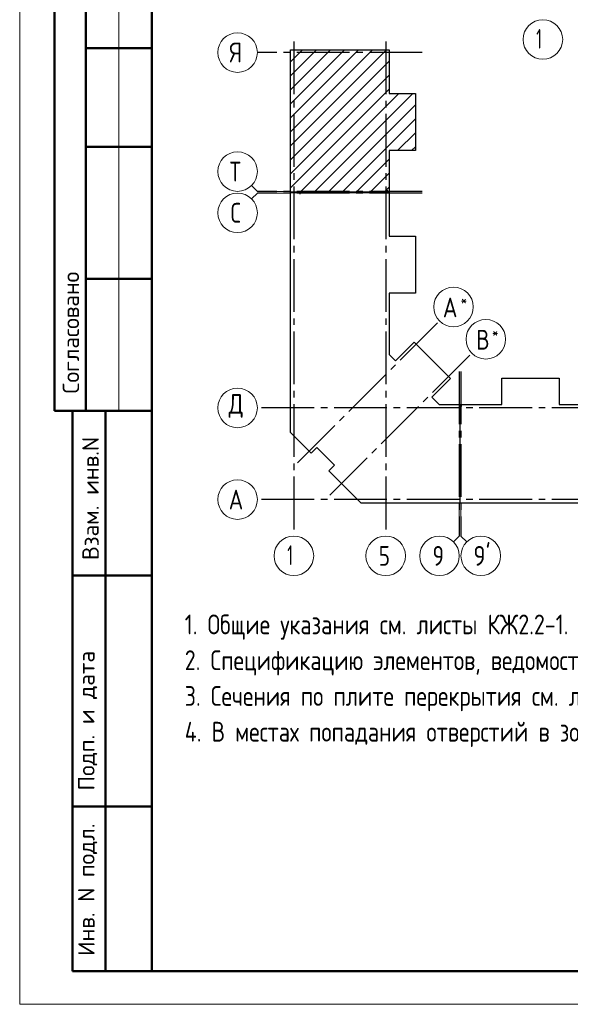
# Model space of a CAD drawing. Header units: millimetres. Extents: x 0 to 32559, y 0 to 42000.
# Tile 1 of 20: x 0 to 8339, y 0 to 14930. Entities that reach past the tile are written whole.
import ezdxf

# ---------------------------------------------------------------- set-up
doc = ezdxf.new("R2010")
doc.units = ezdxf.units.MM
doc.linetypes.add('______5', pattern=[1100, 800, -100, 100, -100])
doc.layers.add('Standard', color=7, linetype='Continuous', lineweight=25)
doc.layers.add('Оси', color=40, linetype='______5', lineweight=18)
doc.styles.add('ISOCPEUR', font='txt')

msp = doc.modelspace()

# ---------------------------------------------------------------- linework, layer by layer
at = {"layer": 'Standard', "color": 7, "linetype": 'Continuous', "lineweight": 50, "transparency": 33554687}
for p, q in [((527, 15500), (527, 9000)), ((527, 15500), (527, 9000)), ((1000, 15500), (1000, 9000)), ((2000, 14500), (1000, 14500)), ((2000, 13000), (1000, 13000)), ((2000, 11000), (1000, 11000)), ((0, 9000), (6, 9000)), ((527, 9000), (2000, 9000)), ((800, 500), (800, 9000)), ((800, 500), (800, 9000)), ((1300, 500), (1300, 9000)), ((800, 6500), (2000, 6500)), ((800, 3000), (2000, 3000)), ((2000, 500), (800, 500))]:
    msp.add_line(p, q, dxfattribs=at)
at = {"layer": 'Standard', "color": 7, "linetype": 'Continuous', "lineweight": 13, "transparency": 33554687}
for p, q in [((1500, 15500), (1500, 9000)), ((3600, 12327), (3512, 12415)), ((3600, 12302), (3512, 12214)), ((3600, 12327), (4100, 12327)), ((3600, 12302), (4100, 12302)), ((6658, 7100), (6658, 7600)), ((6683, 7100), (6683, 7600)), ((6658, 7100), (6570, 7012)), ((6683, 7100), (6771, 7012))]:
    msp.add_line(p, q, dxfattribs=at)
at = {"layer": 'Standard', "color": 7, "linetype": 'Continuous', "lineweight": 35, "transparency": 33554687}
for p, q in [((4100, 13018), (5556, 14474)), ((4100, 13442), (5132, 14474)), ((4100, 13866), (4708, 14474)), ((4100, 14291), (4283, 14474)), ((4100, 13230), (5344, 14474)), ((4100, 13654), (4920, 14474)), ((4100, 14079), (4495, 14474)), ((4100, 12806), (5596, 14302)), ((4100, 12594), (5596, 14090)), ((4100, 12382), (5596, 13878)), ((4248, 12317), (5744, 13813)), ((4460, 12317), (5956, 13813)), ((4672, 12317), (5993, 13638)), ((4884, 12317), (5993, 13426)), ((5724, 12945), (5993, 13214)), ((5936, 12945), (5993, 13002)), ((5096, 12317), (5596, 12817)), ((5308, 12317), (5596, 12605)), ((5520, 12317), (5596, 12393))]:
    msp.add_line(p, q, dxfattribs=at)
at = {"layer": 'Standard', "color": 7, "linetype": 'Continuous', "lineweight": 13, "transparency": 33554687}
msp.add_lwpolyline([(0, 0), (29700, 0), (29700, 42000), (0, 42000), (0, 0)], close=True, dxfattribs=at)
at = {"layer": 'Standard', "color": 7, "linetype": 'Continuous', "lineweight": 50, "transparency": 33554687}
msp.add_lwpolyline([(2000, 41500), (29200, 41500), (29200, 500), (2000, 500), (2000, 41500)], close=True, dxfattribs=at)
at = {"layer": 'Standard', "color": 7, "linetype": 'Continuous', "lineweight": 25, "transparency": 33554687}
for points in [[(4100, 12317), (4100, 14474), (5596, 14474), (5596, 13813), (5993, 13813), (5993, 12945), (5596, 12945), (5596, 12317), (5578, 12317), (5578, 12337), (5563, 12337), (5563, 12317), (4100, 12317)], [(4100, 8857), (4100, 12312), (4238, 12312), (4238, 12292), (4253, 12292), (4253, 12312), (5596, 12312), (5596, 11649), (5993, 11649), (5993, 10781), (5596, 10781), (5596, 9855), (5694, 9757), (5975, 10038), (6524, 9489), (6243, 9208), (6355, 9096), (6668, 9096), (6668, 7600), (5170, 7600), (4682, 8088), (4767, 8173), (4499, 8441), (4414, 8356), (4100, 8670), (4100, 8857)], [(6673, 7600), (6673, 9063), (6693, 9063), (6693, 9078), (6673, 9078), (6673, 9096), (7301, 9096), (7301, 9493), (8169, 9493), (8169, 9096), (8787, 9096), (9405, 9096), (9405, 9493), (10273, 9493), (10273, 9096), (10934, 9096), (10934, 7600), (8787, 7600), (6673, 7600)]]:
    msp.add_lwpolyline(points, dxfattribs=at)
at = {"layer": 'Оси', "color": 8, "linetype": '______5', "lineweight": -3, "transparency": 33554687}
for p, q in [((4153, 14601), (4153, 7100)), ((5543, 14601), (5543, 7100)), ((6096, 14431), (3600, 14431)), ((6096, 12327), (3600, 12327)), ((6096, 12302), (3600, 12302)), ((4208, 8212), (6358, 10362)), ((4698, 7722), (6848, 9872)), ((6658, 9596), (6658, 7100)), ((6683, 9596), (6683, 7100)), ((11061, 9043), (3600, 9043)), ((11061, 9043), (3600, 9043)), ((11061, 7653), (3600, 7653))]:
    msp.add_line(p, q, dxfattribs=at)
at = {"layer": 'Оси', "color": 7, "linetype": 'Continuous', "lineweight": 13, "transparency": 33554687}
for centre in [(7924, 14630), (3300, 14431), (3300, 12627), (3300, 12002), (6570, 10574), (7060, 10084), (3300, 9043), (3300, 9043), (3300, 7653), (4153, 6800), (5543, 6800), (6358, 6800), (6983, 6800)]:
    msp.add_circle(centre, 300, dxfattribs=at)

# ---------------------------------------------------------------- texts
at = {"layer": 'Standard', "color": 7, "linetype": 'Continuous', "lineweight": 50, "transparency": 33554687, "char_height": 250, "attachment_point": 7, "rotation": 90, "style": 'ISOCPEUR'}
for s, insert, width in [('\\A1;{\\fISOCPEUR|i0|b0;\\H250.000000;\\W1.000000;\\C7;Согласовано}\\P', (900, 9261), 2071.88), ('\\A1;{\\fISOCPEUR|i0|b0;\\H250.000000;\\W1.000000;\\C7;Взам. инв.N}\\P', (1198, 6736), 1909.1), ('\\A1;{\\fISOCPEUR|i0|b0;\\H250.000000;\\W1.000000;\\C7;Подп. и дата}\\P', (1174, 3242), 2197.06), ('\\A1;{\\fISOCPEUR|i0|b0;\\H250.000000;\\W1.000000;\\C7;Инв. N подл.}\\P', (1174, 734), 2021.79)]:
    msp.add_mtext(s, dxfattribs=dict(at, insert=insert, width=width))
at = {"layer": 'Standard', "color": 7, "linetype": 'Continuous', "lineweight": 13, "transparency": 33554687, "insert": (2500, 5910), "char_height": 300, "width": 24680.25, "attachment_point": 1, "line_spacing_factor": 1.084337}
msp.add_mtext('\\A1;{\\fGOST 2.304-81|i0|b0;\\H300.000000;\\W1.000000;\\C7;1. Общие указания см. листы КЖ2.2-1. Ведомость расхода стали см. лист КЖ2.2-21.}\\P{\\fGOST 2.304-81|i0|b0;\\H300.000000;\\W1.000000;\\C7;2. Спецификацию элементов, ведомость деталей см. листы КЖ2.2-21...22.}\\P{\\fGOST 2.304-81|i0|b0;\\H300.000000;\\W1.000000;\\C7;3. Сечения по плите перекрытия см. лист КЖ2.2-23. Детали плана см. лист КЖ2.2-24.}\\P{\\fGOST 2.304-81|i0|b0;\\H300.000000;\\W1.000000;\\C7;4. В местах попадания отверстий в зону дополнительного армирования, стержни арматуры раздвинуть либо отогнцть по месту.}\\P', dxfattribs=at)
at = {"layer": 'Оси', "color": 7, "linetype": 'Continuous', "lineweight": 25, "transparency": 33554687, "attachment_point": 7, "style": 'ISOCPEUR'}
for s, insert, char_height, width in [('\\W0.56;1', (7824, 14490), 300, 233.32), ('\\W0.80;Я', (3180, 14281), 300, 359.83), ('\\W0.80;Т', (3180, 12477), 300, 359.83), ('\\W0.78;С', (3195, 11852), 300, 326.41), ('\\W0.80;*', (6679, 10592), 180, 215.89), ('\\W0.82;А', (6409, 10417), 300, 392.65), ('\\W0.80;В', (6914, 9927), 300, 359.85), ('\\W0.80;*', (7154, 10102), 180, 215.89), ('\\W0.82;Д', (3165, 8893), 300, 392.65), ('\\W0.82;А', (3165, 7503), 300, 392.65), ('\\W0.56;1', (4053, 6660), 300, 233.34), ('\\W0.78;5', (5438, 6650), 300, 326.41), ('\\W0.78;9', (6253, 6650), 300, 326.41), ("\\W0.84;9'", (6871, 6650), 300, 440.65)]:
    msp.add_mtext(s, dxfattribs=dict(at, insert=insert, char_height=char_height, width=width))

doc.saveas('drawing.dxf')
